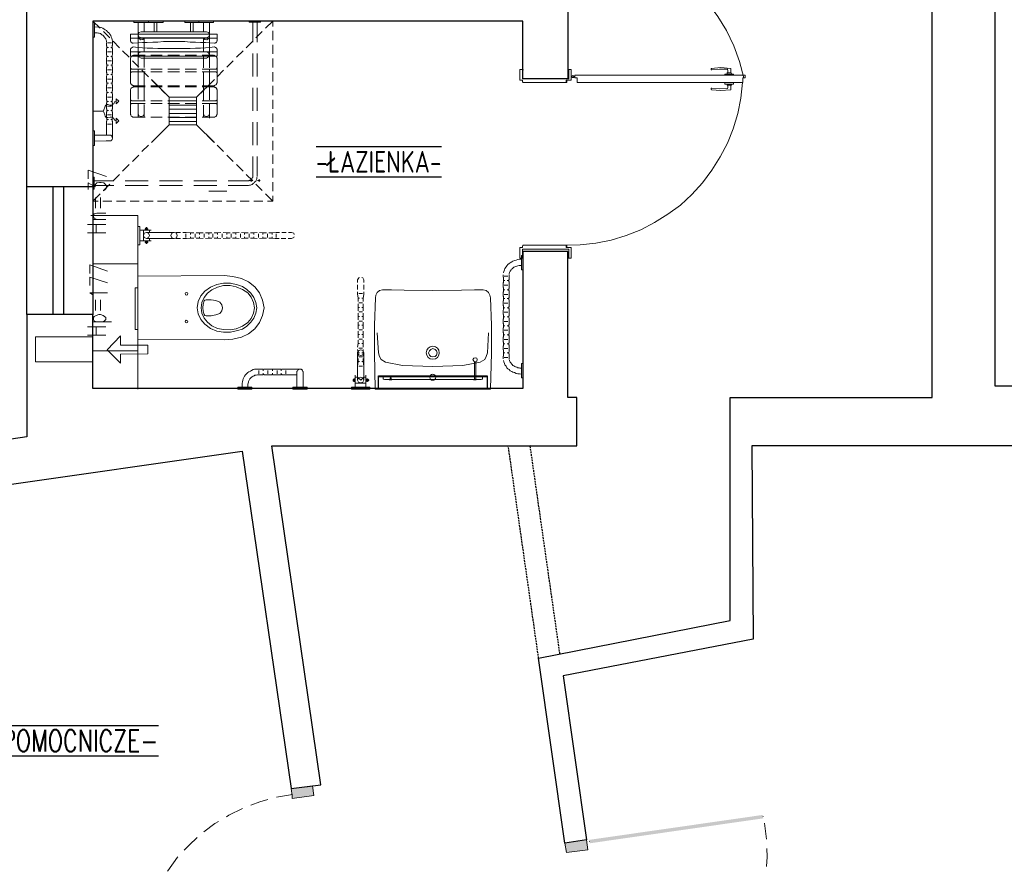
# Model space of a CAD drawing. Header units: millimetres. Extents: x -1147 to 4913, y -2332 to 921.
# Tile 10 of 119: x -45 to 501, y -747 to -275. Entities that reach past the tile are written whole.
import ezdxf

# ---------------------------------------------------------------- set-up
doc = ezdxf.new("R2010")
doc.units = ezdxf.units.MM
doc.header["$LTSCALE"] = 0.2
doc.linetypes.add('DASHEDX2', pattern=[1.5, 1, -0.5])
for name, color, linetype in [('A-okno', 1, 'Continuous'), ('A-opis', 7, 'Continuous'), ('A-widok', 41, 'Continuous'), ('A-ściany', 140, 'Continuous'), ('C00-00-00', 7, 'Continuous')]:
    doc.layers.add(name, color=color, linetype=linetype)
doc.layers.add('C97-97-97', color=7, linetype='Continuous', true_color=0x979797)
doc.layers.add('CB9-B9-B9', color=7, linetype='Continuous', true_color=0xb9b9b9)
doc.styles.add('Arch-Dim', font='romans.shx', dxfattribs={"width": 0.75})

msp = doc.modelspace()

# ---------------------------------------------------------------- hatches: boundary and pattern name
at = {"layer": 'C00-00-00'}
h = msp.add_hatch(color=256, dxfattribs=at)
h.dxf.hatch_style = 2
h.paths.add_polyline_path([(106.13, -707.122), (105.545, -701.632), (117.361, -699.985)])
h = msp.add_hatch(color=256, dxfattribs=at)
h.dxf.hatch_style = 2
h.paths.add_polyline_path([(106.13, -707.122), (117.361, -699.985), (118.15, -705.464)])
h = msp.add_hatch(color=256, dxfattribs=at)
h.dxf.hatch_style = 2
h.paths.add_polyline_path([(270.817, -730.027), (271.139, -731.922), (367.08, -716.201)])
h = msp.add_hatch(color=256, dxfattribs=at)
h.dxf.hatch_style = 2
h.paths.add_polyline_path([(367.08, -716.201), (271.139, -731.922), (270.817, -730.027)])
h = msp.add_hatch(color=256, dxfattribs=at)
h.dxf.hatch_style = 2
h.paths.add_polyline_path([(271.139, -731.922), (367.08, -716.201), (367.36, -718.098)])
h = msp.add_hatch(color=256, dxfattribs=at)
h.dxf.hatch_style = 2
h.paths.add_polyline_path([(367.36, -718.098), (367.08, -716.201), (271.139, -731.922)])
h = msp.add_hatch(color=256, dxfattribs=at)
h.dxf.hatch_style = 2
h.paths.add_polyline_path([(269.346, -730.086), (258.206, -737.101), (257.34, -731.842)])
h = msp.add_hatch(color=256, dxfattribs=at)
h.dxf.hatch_style = 2
h.paths.add_polyline_path([(269.346, -730.086), (270.016, -735.566), (258.206, -737.101)])

# ---------------------------------------------------------------- linework, layer by layer
at = {"layer": 'A-okno', "linetype": 'DASHEDX2'}
for p, q in [((-26.5, -438.992), (-26.5, -367.87)), ((-20.5, -438.992), (-20.5, -367.87))]:
    msp.add_line(p, q, dxfattribs=at)
at = {"layer": 'A-widok', "linetype": 'DASHEDX2', "ltscale": 5}
for p, q in [((242.811, -629.314), (225.982, -511.57)), ((254.631, -626.976), (238.067, -511.084))]:
    msp.add_line(p, q, dxfattribs=at)
at = {"layer": 'A-ściany'}
msp.add_line((-41, -438.779), (-41, -367.87), dxfattribs=at)
msp.add_lwpolyline([(234.058, -276.006), (-4.5, -276.006), (-4.5, -367.87), (-41, -367.87), (-41, -179), (-4.5, -179), (-4.5, -263.943), (218.841, -263.943), (218.841, -247.434), (234.058, -247.434), (234.058, -111.965), (219.045, -111.965), (219.045, -0.421), (259.051, -0.421), (259.051, -307.969), (234.058, -307.969)], close=True, dxfattribs=at)
for points in [[(348.992, -608.309), (348.992, -484.711), (460.99, -484.711), (460.99, -261.403), (355.987, -261.403), (355.987, -1.264), (516.416, -1.264), (516.416, -26.24), (495.882, -26.028), (495.882, -478.358), (648.089, -478.358), (648.089, -511.59), (613.08, -511.59)], [(-4.5, -367.87), (-4.5, -438.992)], [(94.906, -511.59), (263.91, -511.59), (263.91, -484.711), (259.042, -484.711), (259.042, -403.854), (234.049, -403.854), (234.049, -479.843), (-4.467, -479.843), (-4.467, -438.779), (-41, -438.779), (-41, -506.573)], [(-41, -506.573), (-62.332, -509.647), (-58.773, -534.156), (78.3, -514.491), (105.547, -701.632), (121.932, -699.449), (94.906, -511.59)], [(580.378, -511.59), (361.059, -511.59), (361.873, -618.682)], [(361.873, -618.682), (256.347, -639.148), (269.345, -730.084), (257.339, -731.84), (242.811, -629.314), (348.992, -608.309)]]:
    msp.add_lwpolyline(points, dxfattribs=at)
at = {"layer": 'C00-00-00', "lineweight": 0}
for points in [[(356.609, -307.544), (354.277, -298.442), (351.128, -289.766), (347.078, -281.299), (342.21, -273.466), (336.729, -265.849), (330.593, -258.863), (323.598, -252.51), (316.195, -247.008), (308.341, -242.141), (299.874, -237.907), (291.202, -234.52), (282.325, -232.193), (272.999, -230.499), (263.714, -229.652)], [(20.697, -276.853), (20.697, -284.686)], [(24.093, -281.933), (24.093, -276.853)], [(56.898, -276.853), (56.898, -281.933)], [(60.293, -284.686), (60.293, -276.853)], [(84.223, -276.853), (84.223, -287.647)], [(86.759, -287.647), (86.759, -276.853)], [(6.503, -288.281), (6.503, -287.226), (6.299, -286.379), (6.094, -285.533), (5.685, -284.686), (5.481, -284.052), (5.031, -283.205), (4.417, -282.567), (3.763, -281.933), (3.149, -281.299), (2.495, -280.874), (1.881, -280.452), (1.022, -280.027), (0.163, -279.606), (-0.655, -279.393), (-1.514, -279.393), (-3.641, -279.18)], [(-3.641, -282.567), (-1.964, -282.567), (-1.309, -282.78), (-0.9, -282.78), (-0.246, -282.992), (0.163, -283.205), (0.613, -283.626), (1.022, -283.839), (1.431, -284.26), (1.881, -284.686), (2.29, -285.107), (2.495, -285.533), (2.699, -285.954), (2.945, -286.592), (3.149, -287.013), (3.149, -287.647)], [(20.697, -283.626), (21.147, -282.354), (22.415, -281.933)], [(22.415, -285.32), (21.147, -284.686), (20.697, -283.626), (21.147, -282.354), (22.415, -281.933)], [(20.697, -283.626), (20.697, -284.686)], [(58.575, -281.933), (22.415, -281.933)], [(58.575, -281.933), (59.639, -282.354), (60.293, -283.626)], [(58.575, -281.933), (59.639, -282.354), (60.293, -283.626), (59.639, -284.686), (58.575, -285.32)], [(60.293, -284.686), (60.293, -283.626)], [(3.149, -288.073), (3.149, -289.766), (3.354, -289.975), (3.354, -291.247), (3.149, -291.247), (3.149, -294.847), (3.354, -294.847), (3.354, -296.115), (3.149, -296.327), (3.149, -299.714), (3.354, -299.923), (3.354, -301.408), (3.149, -301.616), (3.149, -304.582), (3.354, -304.795), (3.354, -306.276), (3.149, -306.488), (3.149, -309.662), (3.354, -309.871), (3.354, -311.356), (3.149, -311.565), (3.149, -314.743), (3.354, -314.743), (3.354, -316.436), (3.149, -316.436), (3.149, -319.611), (3.354, -319.819), (3.354, -321.304), (3.149, -321.517), (3.149, -324.691), (3.354, -324.904), (3.354, -326.384), (3.149, -326.597), (3.149, -327.865)], [(5.89, -288.073), (3.763, -288.073)], [(6.503, -288.073), (6.503, -289.341), (6.299, -289.554), (6.299, -291.247), (6.503, -291.46), (6.503, -294.634), (6.299, -294.847), (6.299, -296.327), (6.503, -296.54), (6.503, -299.714), (6.299, -299.714), (6.299, -301.408), (6.503, -301.616), (6.503, -304.582), (6.299, -304.795), (6.299, -306.276), (6.503, -306.488), (6.503, -309.662), (6.299, -309.871), (6.299, -311.356), (6.503, -311.565), (6.503, -314.743), (6.299, -314.743), (6.299, -316.436), (6.503, -316.436), (6.503, -319.611), (6.299, -319.819), (6.299, -321.304), (6.503, -321.517), (6.503, -324.691), (6.299, -324.904), (6.299, -326.384), (6.503, -326.597), (6.503, -327.865)], [(64.302, -285.533), (16.484, -285.533)], [(23.888, -285.32), (23.234, -286.167), (22.17, -286.379), (21.147, -285.745), (20.697, -284.686)], [(23.888, -285.32), (23.234, -286.167), (22.17, -286.379), (21.147, -285.745), (20.697, -284.686)], [(20.697, -284.686), (20.697, -294.847)], [(58.575, -285.32), (22.415, -285.32)], [(24.093, -285.32), (24.093, -293.153)], [(56.898, -285.32), (56.898, -293.153)], [(60.293, -284.686), (59.843, -285.745), (58.821, -286.379), (57.757, -286.167), (57.103, -285.32)], [(60.293, -284.686), (59.843, -285.745), (58.821, -286.379), (57.757, -286.167), (57.103, -285.32)], [(60.293, -284.686), (60.293, -294.847)], [(4.213, -290.613), (3.354, -290.613)], [(5.89, -293.153), (3.763, -293.153)], [(6.299, -290.613), (5.481, -290.613)], [(64.302, -293.153), (16.484, -293.153)], [(22.415, -296.54), (21.147, -295.902), (20.697, -294.847), (21.147, -293.575), (22.415, -293.153)], [(22.415, -293.153), (58.575, -293.153)], [(58.575, -293.153), (59.639, -293.575), (60.293, -294.847), (59.639, -295.902), (58.575, -296.54)], [(84.223, -294), (84.223, -306.697)], [(86.759, -306.697), (86.759, -294)], [(4.213, -295.693), (3.354, -295.693)], [(5.89, -298.021), (3.763, -298.021)], [(6.299, -295.693), (5.481, -295.693)], [(22.415, -296.54), (58.575, -296.54)], [(4.213, -300.561), (3.354, -300.561)], [(4.213, -305.641), (3.354, -305.641)], [(5.89, -303.101), (3.763, -303.101)], [(6.299, -300.561), (5.481, -300.561)], [(6.299, -305.641), (5.481, -305.641)], [(233.853, -303.314), (234.262, -303.314), (234.262, -302.889), (232.38, -302.889), (232.38, -303.101)], [(232.38, -308.603), (232.38, -303.101)], [(232.38, -308.603), (232.38, -303.101)], [(233.853, -303.523), (233.853, -307.969), (233.853, -303.314)], [(260.932, -308.603), (260.932, -303.101), (260.728, -302.889), (259.051, -302.889), (259.051, -303.314)], [(259.051, -303.314), (259.46, -303.314)], [(259.46, -303.314), (259.46, -307.969)], [(260.932, -308.603), (260.932, -303.101)], [(338.611, -302.255), (338.406, -302.463)], [(338.406, -302.889), (338.406, -302.463)], [(338.406, -302.889), (338.611, -303.101), (338.856, -303.101)], [(349.205, -302.255), (343.928, -301.829), (338.611, -302.255)], [(347.732, -304.795), (347.732, -303.314), (347.528, -302.889), (347.323, -302.676), (343.069, -302.676), (338.856, -303.101)], [(350.923, -306.063), (350.923, -305.429), (346.055, -305.429), (346.055, -306.063)], [(347.323, -304.795), (347.323, -304.582)], [(347.323, -305.429), (347.323, -304.795), (347.528, -304.795)], [(347.528, -304.795), (349.614, -304.795), (349.859, -305.429)], [(349.41, -302.463), (349.41, -302.255), (349.205, -302.255)], [(349.41, -302.463), (349.41, -304.795)], [(4.213, -310.509), (3.354, -310.509)], [(5.89, -308.182), (3.763, -308.182)], [(6.299, -310.509), (5.481, -310.509)], [(37.837, -318.13), (28.101, -308.39)], [(53.094, -318.13), (63.034, -308.39)], [(232.38, -308.603), (232.38, -308.816), (232.585, -308.816)], [(232.38, -308.603), (232.38, -308.816), (233.853, -308.816), (232.585, -308.816)], [(232.994, -308.816), (233.853, -308.816)], [(259.46, -307.969), (233.853, -307.969)], [(233.853, -308.816), (233.853, -309.662), (234.058, -309.871), (234.262, -310.084), (257.987, -310.084), (257.987, -308.816), (260.523, -308.816)], [(258.396, -308.816), (258.396, -310.084), (257.987, -310.084)], [(257.987, -310.084), (257.987, -308.816)], [(258.396, -309.237), (258.396, -309.028)], [(260.523, -308.816), (260.728, -308.816), (260.932, -308.603)], [(260.523, -308.816), (260.728, -308.816), (260.932, -308.603)], [(262.855, -306.063), (357.263, -306.063)], [(262.855, -307.544), (262.855, -306.063)], [(264.123, -310.084), (264.123, -307.544), (262.855, -307.544)], [(355.995, -310.084), (264.123, -310.084)], [(346.055, -310.718), (346.055, -310.084)], [(346.055, -310.718), (346.055, -310.931), (346.26, -310.931)], [(350.923, -310.931), (346.26, -310.931)], [(347.323, -310.931), (347.323, -311.565), (349.614, -311.565), (349.859, -310.931)], [(350.923, -310.084), (350.923, -310.718)], [(350.923, -310.931), (350.923, -310.718)], [(355.995, -310.084), (355.995, -307.544), (357.263, -307.544)], [(357.263, -307.544), (357.263, -306.063)], [(4.213, -315.59), (3.354, -315.59)], [(5.89, -313.049), (3.763, -313.049)], [(6.299, -315.59), (5.481, -315.59)], [(84.223, -313.049), (84.223, -325.75)], [(86.759, -325.75), (86.759, -313.049)], [(338.856, -313.262), (338.611, -313.262), (338.406, -313.471), (338.406, -313.896), (338.611, -313.896), (338.611, -314.109), (343.928, -314.53), (349.205, -314.109), (349.41, -314.109), (349.41, -311.565)], [(338.856, -313.262), (343.069, -313.683), (347.323, -313.471)], [(347.323, -313.471), (347.528, -313.471), (347.732, -313.049)], [(347.732, -311.565), (347.732, -313.049)], [(-4.5, -325.959), (0.818, -325.959), (1.431, -325.75), (1.636, -325.325), (2.29, -323.844), (2.495, -323.21), (2.699, -322.576), (3.354, -322.363), (3.967, -322.363), (5.235, -322.576), (6.094, -322.576), (6.503, -322.363), (7.158, -321.938), (7.362, -321.304), (7.771, -320.666), (8.426, -320.457)], [(4.213, -320.666), (3.354, -320.666)], [(5.89, -318.13), (3.763, -318.13)], [(6.299, -320.666), (5.481, -320.666)], [(37.837, -318.13), (53.094, -318.13), (53.094, -333.58)], [(37.837, -318.13), (37.837, -333.58), (53.094, -333.58)], [(37.837, -320.245), (53.094, -320.245)], [(0.818, -325.959), (1.431, -326.172), (1.636, -326.597), (2.29, -328.078), (2.495, -328.712), (2.699, -329.346), (3.354, -329.559), (3.967, -329.559), (5.235, -329.346), (6.094, -329.346), (6.503, -329.559), (7.158, -329.98), (7.362, -330.618), (7.771, -331.039), (8.426, -331.252)], [(4.213, -325.538), (3.354, -325.538)], [(5.89, -323.21), (3.763, -323.21)], [(6.299, -325.538), (5.481, -325.538)], [(37.837, -322.576), (53.094, -322.576)], [(37.837, -324.904), (53.094, -324.904)], [(37.837, -327.231), (53.094, -327.231)], [(3.149, -327.865), (3.149, -329.771), (3.354, -329.771), (3.354, -331.465), (3.149, -331.465), (3.149, -339.294)], [(4.213, -330.618), (3.354, -330.618)], [(5.89, -328.078), (3.763, -328.078)], [(6.299, -330.618), (5.481, -330.618)], [(6.503, -327.865), (6.503, -329.559), (6.299, -329.771), (6.299, -331.465), (6.503, -331.677), (6.503, -340.987)], [(37.837, -329.559), (53.094, -329.559)], [(37.837, -331.677), (53.094, -331.677)], [(84.223, -332.099), (84.223, -344.8)], [(86.759, -344.8), (86.759, -332.099)], [(5.89, -333.158), (3.763, -333.158)], [(37.837, -333.58), (28.101, -343.319)], [(53.094, -333.58), (63.034, -343.319)], [(-3.641, -339.294), (5.481, -339.294), (5.685, -339.507), (5.89, -339.719), (6.094, -339.928), (6.299, -340.141), (6.299, -340.353), (6.503, -340.566), (6.503, -341.2), (6.299, -341.413), (6.299, -341.626), (6.094, -341.834), (6.094, -342.047), (5.89, -342.047), (5.89, -342.26), (5.685, -342.26), (5.685, -342.472), (2.945, -342.472), (-3.641, -342.681)], [(84.223, -351.148), (84.223, -361.943)], [(86.759, -361.943), (86.759, -351.148)], [(3.149, -362.156), (-7.036, -358.769), (-7.036, -363.424)], [(-7.036, -369.351), (-7.036, -365.751), (-3.232, -367.87), (-3.232, -366.811), (-2.577, -366.177), (-2.168, -365.751), (-0.655, -365.543), (0.163, -365.543), (1.636, -365.751), (2.495, -366.389), (3.149, -367.445), (3.149, -368.504), (2.495, -369.351), (2.086, -369.776), (1.227, -370.198)], [(-3.641, -364.696), (7.158, -364.696)], [(13.498, -364.696), (26.22, -364.696)], [(32.56, -364.696), (45.24, -364.696)], [(51.622, -364.696), (64.302, -364.696)], [(70.642, -364.696), (81.441, -364.696)], [(81.441, -364.696), (82.096, -364.696), (82.3, -364.483), (82.505, -364.483), (82.709, -364.271), (82.914, -364.271), (83.159, -364.062), (83.364, -363.849), (83.568, -363.637), (83.773, -363.424), (83.977, -363.215), (83.977, -363.002), (84.223, -362.79), (84.223, -362.156)], [(81.441, -367.236), (81.891, -367.236), (82.505, -367.023), (82.914, -367.023), (83.364, -366.811), (83.977, -366.598), (84.427, -366.177), (84.836, -365.964), (85.041, -365.543), (85.491, -365.117), (85.9, -364.909), (86.104, -364.271), (86.309, -363.849), (86.513, -363.424), (86.513, -362.79), (86.759, -362.368)], [(82.709, -364.483), (83.977, -364.483)], [(83.364, -363.637), (83.364, -365.117)], [(86.963, -364.483), (88.436, -364.483)], [(87.822, -363.637), (87.822, -365.117)], [(7.158, -367.236), (-3.641, -367.236)], [(26.22, -367.236), (13.498, -367.236)], [(45.24, -367.236), (32.56, -367.236)], [(64.302, -367.236), (51.622, -367.236)], [(59.843, -370.41), (69.824, -370.41)], [(81.441, -367.236), (70.642, -367.236)], [(-2.987, -379.724), (-2.987, -373.797)], [(-0.246, -379.724), (-0.246, -373.797)], [(20.493, -480.052), (20.493, -383.745), (-5.523, -383.745)], [(-2.168, -386.073), (-3.641, -385.226), (-4.05, -384.379), (-4.05, -383.533), (-3.641, -382.899), (-2.168, -382.477), (2.699, -382.477)], [(-4.05, -386.073), (2.699, -386.073)], [(-7.445, -388.826), (2.699, -388.826)], [(-2.577, -393.481), (-2.577, -388.826)], [(21.556, -392), (27.897, -392)], [(23.684, -392), (23.684, -397.927)], [(24.706, -391.153), (24.706, -390.941), (24.952, -390.941), (24.952, -390.732), (25.156, -390.732), (25.156, -390.519), (25.361, -390.519), (25.565, -390.732), (25.77, -390.732), (25.77, -391.153)], [(24.952, -391.153), (24.952, -391.579)], [(25.77, -391.153), (25.77, -391.579)], [(27.038, -392), (27.038, -393.272)], [(-7.445, -393.481), (2.699, -393.481)], [(21.556, -397.927), (27.897, -397.927)], [(24.952, -398.774), (24.952, -398.353)], [(25.361, -393.272), (40.618, -393.272)], [(25.361, -396.655), (40.618, -396.655)], [(25.77, -398.774), (25.77, -398.353)], [(27.038, -396.655), (27.038, -397.927)], [(24.706, -398.774), (24.706, -398.987), (24.952, -398.987), (24.952, -399.199), (25.156, -399.199), (25.156, -399.408), (25.361, -399.408), (25.565, -399.199), (25.77, -399.199), (25.77, -398.774)], [(232.585, -401.527), (232.38, -401.527), (232.38, -401.735)], [(232.585, -401.527), (232.38, -401.527), (232.38, -401.735)], [(232.38, -401.735), (232.38, -407.241)], [(232.38, -401.948), (232.38, -407.241)], [(232.994, -401.527), (233.853, -401.527)], [(234.262, -400.255), (234.058, -400.467), (233.853, -400.889)], [(233.853, -401.527), (233.853, -400.889)], [(259.46, -402.582), (233.853, -402.582)], [(257.987, -400.255), (257.987, -401.527), (257.987, -400.255), (234.262, -400.255)], [(258.396, -401.527), (258.396, -400.255), (257.987, -400.255)], [(260.932, -401.735), (260.728, -401.527), (257.987, -401.527), (260.523, -401.527)], [(258.396, -401.101), (258.396, -400.889)], [(259.051, -407.028), (259.051, -407.454), (260.728, -407.454), (260.932, -407.241), (260.932, -401.735)], [(259.46, -407.028), (259.46, -402.582)], [(260.932, -401.735), (260.728, -401.527), (260.523, -401.527)], [(260.932, -401.948), (260.932, -407.241)], [(233.199, -408.088), (232.176, -408.088), (231.317, -408.301), (230.253, -408.509), (229.394, -408.722), (228.576, -409.147), (227.922, -409.569), (227.063, -409.994), (226.449, -410.415), (225.795, -411.049), (225.181, -411.683), (224.731, -412.322), (224.118, -413.168), (223.913, -414.015), (223.463, -414.858), (223.259, -415.704)], [(232.38, -407.241), (232.38, -407.454), (234.262, -407.454), (234.262, -407.028), (233.853, -407.028)], [(259.051, -407.028), (259.46, -407.028)], [(3.763, -414.649), (-6.177, -411.262), (-6.177, -415.917)], [(233.199, -411.475), (231.931, -411.475), (231.317, -411.683), (230.662, -411.896), (230.049, -412.109), (229.599, -412.322), (228.985, -412.53), (228.576, -412.956), (228.126, -413.377), (227.717, -413.59), (227.513, -414.015), (227.063, -414.649), (226.858, -415.07), (226.654, -415.496), (226.449, -416.13)], [(3.763, -421.21), (-6.177, -418.036), (-6.177, -422.691)], [(20.493, -417.402), (68.311, -417.189), (73.178, -417.611), (78.046, -418.67), (81.891, -420.576), (85.491, -423.325), (88.027, -426.712), (89.704, -430.737), (90.563, -434.967), (89.704, -439.2), (88.027, -443.221), (85.491, -446.612), (81.891, -449.361), (78.046, -451.267), (73.178, -452.327), (68.311, -452.748), (20.493, -452.535)], [(20.493, -452.535), (20.493, -417.402)], [(223.054, -422.904), (223.054, -421.21), (223.259, -420.998), (223.259, -418.036), (223.054, -418.036), (223.054, -416.764)], [(223.259, -419.942), (224.118, -419.942)], [(223.709, -417.402), (225.795, -417.402)], [(225.386, -419.942), (226.245, -419.942)], [(226.449, -422.904), (226.449, -420.576), (226.245, -420.363), (226.245, -419.517), (226.449, -419.304), (226.449, -416.555)], [(53.503, -434.967), (53.953, -431.584), (55.426, -428.409), (57.757, -425.865), (60.907, -423.538), (64.302, -422.057), (68.106, -421.423), (71.91, -421.423), (75.755, -422.27), (78.496, -423.116), (81.032, -424.81), (83.159, -426.925), (84.836, -429.252), (85.9, -432.005), (86.513, -434.967)], [(55.63, -434.967), (56.039, -432.005), (57.307, -429.252), (59.23, -426.925), (61.561, -425.018), (64.711, -423.538), (68.106, -422.691), (71.706, -422.691), (75.101, -423.325), (78.496, -424.81), (81.441, -426.712), (83.364, -429.044), (84.632, -432.005), (85.245, -434.967)], [(184.113, -480.052), (152.166, -480.052), (151.716, -459.947), (151.716, -444.706), (152.37, -429.465), (152.575, -427.984), (153.189, -426.503), (154.497, -425.444), (156.175, -425.018), (161.247, -425.018), (168.242, -425.231), (184.113, -425.444)], [(212.051, -425.018), (207.183, -425.018), (199.984, -425.231), (184.113, -425.444)], [(212.051, -425.018), (213.728, -425.444), (214.996, -426.503), (215.65, -427.984)], [(223.054, -463.33), (223.054, -461.849), (223.259, -461.849), (223.259, -458.254), (223.054, -458.254), (223.054, -456.348), (223.259, -456.135), (223.259, -454.016), (223.054, -453.807), (223.054, -451.267), (223.259, -451.054), (223.259, -448.94), (223.054, -448.727), (223.054, -446.187), (223.259, -446.187), (223.259, -443.859), (223.054, -443.647), (223.054, -441.319), (223.259, -441.106), (223.259, -438.779), (223.054, -438.779), (223.054, -436.239), (223.259, -436.026), (223.259, -433.911), (223.054, -433.698), (223.054, -431.158), (223.259, -431.158), (223.259, -428.831), (223.054, -428.618), (223.054, -426.291), (223.259, -426.078), (223.259, -423.75), (223.054, -423.75), (223.054, -422.904)], [(223.259, -425.018), (224.118, -425.018)], [(223.709, -422.478), (225.795, -422.478)], [(225.386, -425.018), (226.245, -425.018)], [(226.449, -463.33), (226.449, -460.581), (226.245, -460.581), (226.245, -459.522), (226.449, -459.309), (226.449, -455.714), (226.245, -455.501), (226.245, -454.441), (226.449, -454.441), (226.449, -450.633), (226.245, -450.42), (226.245, -449.574), (226.449, -449.361), (226.449, -445.553), (226.245, -445.553), (226.245, -444.493), (226.449, -444.281), (226.449, -440.685), (226.245, -440.472), (226.245, -439.413), (226.449, -439.413), (226.449, -435.605), (226.245, -435.392), (226.245, -434.545), (226.449, -434.333), (226.449, -430.524), (226.245, -430.524), (226.245, -429.465), (226.449, -429.252), (226.449, -425.657), (226.245, -425.444), (226.245, -424.384), (226.449, -424.384), (226.449, -422.904)], [(-4.255, -428.197), (-4.705, -427.563), (-6.177, -426.712), (3.763, -426.712)], [(-2.987, -436.451), (-2.987, -430.524)], [(-0.246, -436.451), (-0.246, -430.524)], [(56.489, -434.967), (56.694, -433.064), (57.307, -431.158), (57.757, -430.737), (58.371, -430.524), (61.152, -430.524), (63.689, -430.946), (66.02, -431.792), (67.043, -433.273), (67.493, -434.967)], [(215.65, -427.984), (216.059, -429.465)], [(216.059, -429.465), (216.714, -444.706), (216.714, -459.947)], [(223.259, -429.89), (224.118, -429.89)], [(223.709, -427.563), (225.795, -427.563)], [(225.386, -429.89), (226.245, -429.89)], [(57.757, -444.068), (55.426, -441.532), (53.953, -438.358), (53.503, -434.967)], [(61.561, -444.915), (59.23, -443.013), (57.307, -440.685), (56.039, -437.932), (55.63, -434.967)], [(57.307, -438.779), (56.694, -436.873), (56.489, -434.967)], [(67.493, -434.967), (67.043, -436.664), (66.02, -438.145)], [(86.513, -434.967), (85.9, -437.932), (84.836, -440.685), (83.159, -443.013), (81.032, -445.127), (78.496, -446.821), (75.755, -447.668)], [(85.245, -434.967), (84.632, -437.932), (83.364, -440.894), (81.441, -443.221)], [(223.259, -434.967), (224.118, -434.967)], [(223.709, -432.426), (225.795, -432.426)], [(225.386, -434.967), (226.245, -434.967)], [(-2.577, -442.8), (-3.641, -442.166), (-4.05, -441.532), (-4.05, -440.472), (-3.641, -439.838), (-2.577, -439.2), (-1.105, -438.779), (-0.246, -438.779), (1.227, -439.2), (2.086, -439.838), (2.699, -440.472), (2.699, -441.532), (2.086, -442.166), (1.227, -442.8)], [(58.371, -439.413), (57.757, -439.2), (57.307, -438.779)], [(58.371, -439.413), (61.152, -439.413)], [(66.02, -438.145), (63.689, -438.992), (61.152, -439.413)], [(223.259, -440.047), (224.118, -440.047)], [(223.709, -437.511), (225.795, -437.511)], [(225.386, -440.047), (226.245, -440.047)], [(-7.445, -445.553), (2.699, -445.553)], [(-4.05, -442.8), (5.89, -442.8)], [(-2.577, -450.208), (-2.577, -445.553)], [(75.755, -447.668), (71.91, -448.514), (68.106, -448.514), (64.302, -447.88), (60.907, -446.399), (57.757, -444.068)], [(81.441, -443.221), (78.496, -445.127), (75.101, -446.612), (71.706, -447.246), (68.106, -447.033), (64.711, -446.399), (61.561, -444.915)], [(223.259, -444.915), (224.118, -444.915)], [(223.709, -442.587), (225.795, -442.587)], [(223.709, -447.459), (225.795, -447.459)], [(225.386, -444.915), (226.245, -444.915)], [(-36.242, -465.028), (-36.242, -451.054), (-4.5, -451.054), (-4.5, -465.028), (-36.242, -465.028), (-36.242, -459.734)], [(-36.242, -456.56), (-36.242, -451.054), (-31.579, -451.054)], [(-28.388, -451.054), (-22.048, -451.054)], [(-18.899, -451.054), (-12.517, -451.054)], [(-9.368, -451.054), (-4.5, -451.054), (-4.5, -456.348)], [(-7.445, -450.208), (2.699, -450.208)], [(10.962, -455.714), (10.962, -450.633), (3.558, -458.254), (10.962, -465.662)], [(154.048, -459.947), (153.189, -448.94)], [(214.996, -448.94), (214.382, -459.947), (213.728, -462.062), (212.91, -463.755), (210.374, -465.236), (200.843, -466.93), (184.113, -467.564)], [(223.259, -449.995), (224.118, -449.995)], [(223.709, -452.535), (225.795, -452.535)], [(225.386, -449.995), (226.245, -449.995)], [(10.962, -455.714), (26.015, -455.714), (26.015, -460.581), (10.962, -460.79), (10.962, -465.662)], [(223.259, -455.075), (224.118, -455.075)], [(223.709, -457.616), (225.795, -457.616)], [(225.386, -455.075), (226.245, -455.075)], [(-4.5, -459.522), (-4.5, -465.028), (-9.122, -465.028)], [(142.431, -475.184), (142.431, -459.734)], [(145.785, -475.184), (145.785, -459.734)], [(155.52, -463.755), (154.497, -462.062), (154.048, -459.947)], [(155.52, -463.755), (157.852, -465.236), (167.383, -466.93), (184.113, -467.564)], [(184.113, -480.052), (216.059, -480.052), (216.714, -459.947)], [(223.259, -459.947), (224.118, -459.947)], [(223.709, -462.483), (225.795, -462.483)], [(225.386, -459.947), (226.245, -459.947)], [(233.199, -468.41), (232.38, -468.41), (231.931, -468.202), (231.317, -468.202), (230.662, -467.989), (230.049, -467.776), (229.599, -467.564), (228.985, -467.142), (228.576, -466.93), (228.126, -466.508), (227.717, -466.083), (227.513, -465.662), (227.063, -465.236), (226.858, -464.815), (226.654, -464.177), (226.449, -463.755)], [(-31.375, -465.028), (-36.242, -465.028)], [(-21.844, -465.028), (-28.184, -465.028)], [(-12.313, -465.028), (-18.653, -465.028)], [(87.168, -469.049), (85.245, -469.049), (84.427, -469.257), (83.568, -469.683), (82.914, -470.104), (82.096, -470.529), (81.441, -470.951), (80.828, -471.585), (80.173, -472.223), (79.764, -472.857), (79.355, -473.704), (78.905, -474.338), (78.701, -475.184), (78.496, -476.031), (78.292, -476.878), (78.292, -478.997)], [(87.168, -469.049), (89.909, -469.049), (90.113, -469.257), (90.359, -469.049), (94.981, -469.049), (95.226, -469.257), (95.431, -469.049), (100.094, -469.049), (100.094, -469.257), (100.298, -469.049), (110.443, -469.049)], [(90.113, -469.257), (90.113, -469.895)], [(95.226, -469.257), (95.226, -469.895)], [(100.094, -469.257), (100.094, -469.895)], [(108.766, -478.997), (108.766, -470.317), (108.97, -470.104), (108.97, -469.895), (109.175, -469.683), (109.379, -469.47), (109.379, -469.257), (109.584, -469.257), (109.829, -469.049), (111.097, -469.049), (111.302, -469.257), (111.506, -469.257), (111.711, -469.47), (111.711, -469.683), (111.915, -469.683), (111.915, -470.104), (112.161, -470.317), (112.161, -478.997)], [(142.431, -467.355), (142.431, -473.491), (144.108, -475.184), (145.785, -473.491)], [(145.785, -473.491), (145.785, -467.355)], [(207.183, -465.028), (207.183, -474.338)], [(208.042, -465.028), (208.042, -474.338), (207.797, -474.55), (207.592, -474.763), (207.183, -474.55), (207.183, -474.338)], [(233.199, -471.797), (232.176, -471.585), (231.317, -471.585), (230.253, -471.376), (229.394, -470.951), (228.576, -470.738), (227.922, -470.317), (227.063, -469.895), (226.449, -469.257), (225.795, -468.836), (225.181, -468.202), (224.731, -467.355), (224.118, -466.721), (223.913, -465.874), (223.463, -465.028), (223.259, -464.177)], [(81.441, -478.997), (81.441, -477.303), (81.646, -476.878), (81.891, -476.244), (81.891, -475.822), (82.3, -475.184), (82.505, -474.763), (82.709, -474.338), (83.159, -473.916), (83.568, -473.491), (83.977, -473.278), (84.427, -472.857), (85.041, -472.644), (85.491, -472.431), (86.104, -472.431), (86.963, -472.223), (89.909, -472.223), (89.909, -472.01), (90.359, -472.01), (90.563, -472.223), (94.776, -472.223), (94.981, -472.01), (95.431, -472.01), (95.431, -472.223), (99.848, -472.223), (100.094, -472.01), (100.298, -472.01), (100.503, -472.223), (108.766, -472.223)], [(87.577, -469.683), (87.577, -471.585)], [(90.113, -471.163), (90.113, -472.01)], [(92.69, -469.683), (92.69, -471.585)], [(95.226, -471.163), (95.226, -472.01)], [(97.762, -469.683), (97.762, -471.585)], [(100.094, -471.163), (100.094, -472.01)], [(102.63, -469.683), (102.63, -471.585)], [(140.303, -475.61), (139.854, -475.61), (139.854, -474.763), (140.099, -474.763), (140.099, -474.55), (140.303, -474.55)], [(140.303, -474.763), (140.917, -474.763)], [(141.122, -478.997), (141.122, -472.431)], [(141.122, -473.491), (142.431, -473.491)], [(145.785, -473.491), (147.053, -473.491)], [(147.053, -478.997), (147.053, -472.431)], [(147.912, -474.763), (147.503, -474.763)], [(147.912, -475.61), (148.321, -475.61), (148.321, -475.397), (148.566, -475.397), (148.566, -474.976), (148.321, -474.763), (148.116, -474.55), (147.912, -474.55)], [(153.843, -472.644), (153.843, -480.052), (214.382, -480.052), (214.382, -472.644)], [(154.048, -472.644), (154.048, -479.631), (214.178, -479.631), (214.178, -472.644)], [(157.238, -474.763), (156.788, -474.55), (156.584, -474.338)], [(157.238, -474.763), (210.987, -474.763)], [(211.642, -474.338), (211.396, -474.55), (210.987, -474.763)], [(211.642, -473.278), (211.642, -474.338)], [(211.642, -474.338), (211.642, -473.278)], [(140.303, -475.61), (140.917, -475.61)], [(141.122, -476.878), (147.053, -476.878)], [(147.912, -475.61), (147.503, -475.61)], [(92.597, -707.554), (88.182, -708.964), (83.166, -710.819)], [(106.26, -704.785), (97.429, -706.34)], [(78.559, -712.661), (71.063, -716.289), (69.619, -717.183)], [(65.243, -719.864), (63.151, -720.987), (57.161, -725.627)], [(367.326, -717.252), (367.318, -717.039)], [(369.095, -729.679), (368.125, -720.818)], [(53.453, -728.713), (48.921, -732.881), (46.27, -735.716)], [(271.105, -731.076), (271.096, -730.863)], [(369.086, -744.72), (369.486, -739.406), (369.299, -734.751)], [(42.787, -739.429), (42.589, -739.648), (37.102, -747.235), (36.905, -747.454)]]:
    msp.add_lwpolyline(points, dxfattribs=at)
for points in [[(-3.436, -284.899), (-3.436, -276.855), (-4.496, -276.855), (-4.496, -284.899)], [(26.424, -276.853), (26.424, -276.006), (18.381, -276.006), (18.381, -276.853)], [(34.482, -276.853), (34.482, -276.006), (26.439, -276.006), (26.439, -276.853)], [(31.087, -281.933), (31.087, -276.853), (29.606, -276.853), (29.606, -281.933)], [(54.362, -276.853), (54.362, -276.006), (46.53, -276.006), (46.53, -276.853)], [(51.172, -281.933), (51.172, -276.853), (49.689, -276.853), (49.689, -281.933)], [(62.42, -276.853), (62.42, -276.006), (54.377, -276.006), (54.377, -276.853)], [(88.641, -276.644), (88.641, -276.008), (82.291, -276.008), (82.291, -276.644)], [(63.034, -288.281), (60.498, -288.073), (57.962, -287.86), (55.221, -287.86), (52.44, -287.647), (49.495, -287.647), (46.508, -287.439), (34.687, -287.439), (31.701, -287.647), (28.756, -287.647), (25.77, -287.86), (23.029, -287.86), (20.493, -288.073), (17.957, -288.281), (17.548, -288.281), (17.302, -288.073), (17.098, -288.073), (17.098, -287.86), (16.893, -287.86), (16.893, -287.647), (16.689, -287.647), (16.689, -287.226), (16.484, -287.226), (16.484, -283.205), (64.507, -283.205), (64.507, -287.013), (64.302, -287.226), (64.302, -287.439), (64.098, -287.647), (64.098, -287.86), (63.893, -287.86), (63.689, -288.073), (63.443, -288.073), (63.443, -288.281)], [(63.034, -290.4), (60.498, -290.613), (57.962, -290.822), (55.221, -291.034), (52.44, -291.034), (49.495, -291.247), (31.701, -291.247), (28.756, -291.034), (25.77, -291.034), (23.029, -290.822), (20.493, -290.613), (17.957, -290.4), (17.752, -290.4), (17.548, -290.613), (17.302, -290.613), (17.098, -290.822), (16.893, -291.034), (16.689, -291.247), (16.689, -291.46), (16.484, -291.46), (16.484, -295.481), (64.507, -295.481), (64.507, -291.668), (64.302, -291.46), (64.302, -291.247), (64.098, -291.247), (64.098, -290.822), (63.689, -290.822), (63.689, -290.613), (63.443, -290.613), (63.239, -290.4)], [(261.791, -307.335), (262.2, -307.335), (262.446, -306.91), (262.2, -306.488), (261.791, -306.276), (261.382, -306.488), (261.178, -306.91), (261.382, -307.335)], [(8.426, -319.185), (8.426, -321.938), (9.899, -320.457)], [(8.426, -332.733), (8.426, -329.771), (9.899, -331.252)], [(-3.436, -345.008), (-3.436, -336.966), (-4.496, -336.966), (-4.496, -345.008)], [(-3.641, -369.138), (-3.641, -362.576), (-4.488, -362.576), (-4.488, -369.138)], [(21.556, -400.046), (21.556, -389.885), (20.499, -389.885), (20.499, -400.046)], [(26.015, -391.579), (26.015, -391.155), (24.534, -391.155), (24.534, -391.579)], [(27.038, -394.962), (26.424, -396.021), (25.361, -396.655), (24.093, -396.021), (23.684, -394.962), (24.093, -393.693), (25.361, -393.272), (26.424, -393.693)], [(26.015, -398.774), (26.015, -398.35), (24.534, -398.35), (24.534, -398.774)], [(42.295, -394.962), (41.886, -396.234), (40.618, -396.655), (39.35, -396.234), (38.9, -394.962), (39.35, -393.693), (40.618, -393.272), (41.886, -393.693)], [(233.853, -401.527), (232.585, -401.527)], [(233.853, -407.028), (233.853, -402.582)], [(234.058, -414.015), (234.058, -405.971), (233.211, -405.971), (233.211, -414.015)], [(20.493, -458.888), (20.493, -410.628), (-4.485, -410.628), (-4.485, -458.888)], [(20.493, -447.033), (20.493, -423.962), (19.01, -423.962), (19.01, -447.033)], [(48.226, -427.137), (48.022, -427.771), (47.367, -427.984), (46.958, -427.771), (46.754, -427.137), (46.958, -426.712), (47.367, -426.503), (48.022, -426.712)], [(48.226, -442.8), (48.022, -443.221), (47.367, -443.434), (46.958, -443.221), (46.754, -442.8), (46.958, -442.166), (47.367, -441.953), (48.022, -442.166)], [(144.108, -458.254), (145.376, -458.675), (145.785, -459.734), (145.376, -461.003), (144.108, -461.428), (143.044, -461.003), (142.431, -459.734), (143.044, -458.675)], [(184.113, -457.616), (185.381, -458.041), (186.24, -458.888), (186.444, -459.947), (186.24, -461.215), (185.381, -462.062), (184.113, -462.275), (183.049, -462.062), (182.19, -461.215), (181.781, -459.947), (182.19, -458.888), (183.049, -458.041)], [(207.592, -462.696), (208.451, -462.909), (208.656, -463.755), (208.451, -464.602), (207.592, -465.028), (206.774, -464.602), (206.324, -463.755), (206.774, -462.909)], [(234.058, -473.916), (234.058, -465.873), (233.211, -465.873), (233.211, -473.916)], [(140.917, -475.822), (140.917, -474.34), (140.283, -474.34), (140.283, -475.822)], [(144.108, -473.491), (145.376, -473.916), (145.785, -475.184), (145.376, -476.244), (144.108, -476.669), (142.84, -476.244), (142.431, -475.184), (142.84, -473.916)], [(147.912, -475.822), (147.912, -474.34), (147.488, -474.34), (147.488, -475.822)], [(214.178, -473.278), (214.178, -472.644), (154.063, -472.644), (154.063, -473.278)], [(156.584, -473.278), (156.584, -474.338)], [(161.451, -474.976), (161.451, -474.763), (159.969, -474.763), (159.969, -474.976)], [(160.838, -473.916), (161.042, -473.916), (161.042, -474.55), (160.388, -474.55), (160.388, -473.916)], [(208.247, -474.976), (208.247, -474.763), (206.765, -474.763), (206.765, -474.976)], [(83.773, -480.052), (83.773, -478.994), (75.942, -478.994), (75.942, -480.052)], [(114.452, -480.052), (114.452, -478.994), (106.408, -478.994), (106.408, -480.052)], [(149.18, -480.052), (149.18, -478.994), (139.021, -478.994), (139.021, -480.052)], [(106.083, -705.638), (105.545, -701.632), (117.361, -699.985), (118.15, -705.464), (106.13, -707.122)], [(270.016, -735.566), (269.346, -730.086), (257.34, -731.842), (258.206, -737.101)]]:
    msp.add_lwpolyline(points, close=True, dxfattribs=at)
for centre, radius in [((184.113, -459.945), 3.599), ((184.113, -473.491), 1.685)]:
    msp.add_circle(centre, radius, dxfattribs=at)
at = {"layer": 'C97-97-97', "lineweight": 0}
for points in [[(-0.45, -280.027), (-4.5, -276.006)], [(91.381, -280.027), (95.431, -276.006)], [(95.431, -278.971), (95.431, -276.006)], [(5.031, -285.32), (1.431, -281.72)], [(85.9, -285.32), (89.5, -281.72)], [(95.431, -286.592), (95.431, -281.508)], [(10.348, -290.822), (6.749, -287.226)], [(80.623, -290.822), (84.223, -287.226)], [(95.431, -294.213), (95.431, -289.128)], [(15.625, -296.115), (12.026, -292.515)], [(24.502, -294.847), (18.366, -294.847), (18.161, -295.059), (17.752, -295.059), (17.548, -295.268), (17.302, -295.481), (17.098, -295.481), (16.893, -295.693), (16.893, -295.902), (16.689, -296.115), (16.484, -296.327), (16.484, -302.042), (16.689, -302.255), (16.893, -302.463), (17.098, -302.676), (24.502, -302.676)], [(20.697, -301.829), (20.697, -294.847)], [(20.697, -294.847), (20.697, -299.923)], [(24.093, -294.847), (24.093, -301.829)], [(34.032, -294.847), (27.692, -294.847)], [(43.563, -294.847), (37.223, -294.847)], [(53.094, -294.847), (46.754, -294.847)], [(62.42, -294.847), (56.244, -294.847)], [(56.244, -302.676), (63.893, -302.676), (64.098, -302.463), (64.302, -302.255), (64.302, -302.042), (64.507, -302.042), (64.507, -296.54), (64.302, -296.327), (64.302, -296.115), (64.098, -296.115), (64.098, -295.902), (63.893, -295.693), (63.893, -295.481), (63.689, -295.481), (63.443, -295.268), (63.239, -295.268), (63.239, -295.059), (62.83, -295.059), (62.625, -294.847)], [(60.293, -299.923), (60.293, -294.847)], [(75.306, -296.115), (78.905, -292.515)], [(16.484, -299.289), (16.484, -306.488)], [(21.147, -301.616), (17.548, -298.021)], [(24.093, -300.77), (24.093, -296.54)], [(56.898, -302.042), (56.898, -295.059)], [(56.898, -296.54), (56.898, -300.77)], [(60.293, -295.059), (60.293, -302.042)], [(64.507, -306.91), (64.507, -299.923)], [(69.824, -301.616), (73.424, -298.021)], [(95.431, -301.829), (95.431, -296.749)], [(24.502, -304.161), (17.098, -304.161), (17.098, -304.369), (16.893, -304.369), (16.689, -304.582), (16.689, -304.795), (16.484, -304.795), (16.484, -310.509), (16.689, -310.718), (16.893, -310.931), (16.893, -311.143), (17.098, -311.356), (17.302, -311.356), (17.302, -311.565), (17.548, -311.565), (17.752, -311.777), (17.957, -311.777), (18.161, -311.99), (24.502, -311.99)], [(20.697, -303.101), (20.697, -309.45)], [(20.697, -311.99), (20.697, -305.007)], [(26.424, -306.91), (22.825, -303.314)], [(24.093, -310.296), (24.093, -303.948)], [(24.093, -305.007), (24.093, -311.99)], [(27.692, -302.676), (34.032, -302.676)], [(34.032, -304.161), (27.692, -304.161)], [(37.223, -302.676), (43.563, -302.676)], [(43.563, -304.161), (37.223, -304.161)], [(46.754, -302.676), (53.094, -302.676)], [(53.094, -304.161), (46.754, -304.161)], [(63.443, -304.161), (56.244, -304.161)], [(56.244, -311.99), (62.83, -311.99), (63.034, -311.777), (63.239, -311.777), (63.239, -311.565), (63.443, -311.565), (63.689, -311.356), (63.893, -311.356), (63.893, -311.143), (64.098, -310.931), (64.098, -310.718), (64.302, -310.718), (64.302, -310.509), (64.507, -310.296), (64.507, -304.795), (64.302, -304.795), (64.302, -304.582), (64.098, -304.369), (63.893, -304.369), (63.893, -304.161), (63.443, -304.161)], [(56.898, -303.948), (56.898, -310.296)], [(56.898, -312.203), (56.898, -305.216)], [(60.293, -309.45), (60.293, -303.101)], [(60.293, -305.216), (60.293, -312.415)], [(64.507, -306.91), (68.106, -303.314)], [(95.431, -309.45), (95.431, -304.369)], [(31.905, -312.415), (28.306, -308.816)], [(59.025, -312.415), (62.625, -308.816)], [(24.502, -312.415), (18.161, -312.415), (17.957, -312.624), (17.548, -312.624), (17.548, -312.837), (17.302, -312.837), (17.098, -313.049), (16.893, -313.262), (16.893, -313.471), (16.689, -313.471), (16.689, -313.683), (16.484, -313.896), (16.484, -319.611), (16.689, -319.611), (16.689, -319.819), (16.893, -319.819), (16.893, -320.032), (17.098, -320.032), (17.098, -320.245), (24.502, -320.245)], [(20.697, -319.398), (20.697, -312.415)], [(20.697, -312.624), (20.697, -318.977)], [(24.093, -312.203), (24.093, -319.185)], [(24.093, -319.819), (24.093, -313.471)], [(27.692, -311.99), (34.032, -311.99)], [(34.032, -312.415), (27.692, -312.415)], [(37.837, -318.13), (33.623, -314.109)], [(37.223, -311.99), (43.563, -311.99)], [(43.563, -312.415), (37.223, -312.415)], [(46.754, -311.99), (53.094, -311.99)], [(53.094, -312.415), (46.754, -312.415)], [(53.094, -318.13), (57.307, -314.109)], [(62.42, -312.415), (56.244, -312.415)], [(56.244, -320.245), (63.689, -320.245), (63.893, -320.032), (64.098, -320.032), (64.098, -319.819), (64.302, -319.819), (64.302, -319.611), (64.507, -319.398), (64.507, -314.109), (64.302, -313.896), (64.302, -313.683), (64.098, -313.471), (63.893, -313.262), (63.893, -313.049), (63.689, -312.837), (63.443, -312.837), (63.239, -312.624), (63.034, -312.624), (62.83, -312.415), (62.625, -312.415)], [(56.898, -319.398), (56.898, -312.415)], [(56.898, -313.471), (56.898, -319.819)], [(60.293, -312.624), (60.293, -319.611)], [(60.293, -318.977), (60.293, -312.624)], [(95.431, -317.07), (95.431, -311.99)], [(16.484, -316.858), (16.484, -324.057)], [(24.502, -321.725), (16.893, -321.725), (16.893, -321.938), (16.689, -321.938), (16.689, -322.151), (16.484, -322.363), (16.484, -327.865), (16.689, -328.078), (16.689, -328.286), (16.893, -328.499), (16.893, -328.712), (17.098, -328.712), (17.302, -328.925), (17.302, -329.133), (17.548, -329.133), (17.752, -329.346), (24.502, -329.346)], [(20.697, -322.151), (20.697, -327.44)], [(27.692, -320.245), (34.032, -320.245)], [(34.032, -321.725), (27.692, -321.725)], [(37.223, -320.245), (43.563, -320.245)], [(43.563, -321.725), (37.223, -321.725)], [(46.754, -320.245), (53.094, -320.245)], [(53.094, -321.725), (46.754, -321.725)], [(63.443, -321.725), (56.244, -321.725)], [(56.244, -329.346), (63.239, -329.346), (63.239, -329.133), (63.443, -329.133), (63.689, -328.925), (63.893, -328.712), (64.098, -328.499), (64.098, -328.286), (64.302, -328.078), (64.302, -327.865), (64.507, -327.865), (64.507, -322.363), (64.302, -322.363), (64.302, -321.938), (64.098, -321.938), (64.098, -321.725), (63.443, -321.725)], [(60.293, -327.44), (60.293, -322.151)], [(64.507, -324.478), (64.507, -317.492)], [(95.431, -324.691), (95.431, -319.611)], [(20.697, -329.346), (20.697, -322.576)], [(24.093, -327.44), (23.438, -328.499), (22.415, -328.925), (21.147, -328.499), (20.697, -327.44)], [(24.093, -322.363), (24.093, -329.559)], [(24.093, -327.44), (24.093, -322.997)], [(56.898, -329.559), (56.898, -322.576)], [(56.898, -322.997), (56.898, -327.44)], [(60.293, -327.44), (59.639, -328.499), (58.575, -328.925), (57.307, -328.499), (56.898, -327.44)], [(60.293, -322.785), (60.293, -329.771)], [(95.431, -332.312), (95.431, -327.231)], [(27.692, -329.346), (34.032, -329.346)], [(37.223, -329.346), (43.563, -329.346)], [(46.754, -329.346), (53.094, -329.346)], [(37.837, -333.58), (33.623, -337.813)], [(53.094, -333.58), (57.307, -337.813)], [(95.431, -339.928), (95.431, -334.852)], [(31.905, -339.507), (28.306, -343.106)], [(59.025, -339.507), (62.625, -343.106)], [(95.431, -347.549), (95.431, -342.472)], [(26.424, -344.8), (22.825, -348.395)], [(64.507, -344.8), (68.106, -348.395)], [(21.147, -350.302), (17.548, -353.901)], [(69.824, -350.302), (73.424, -353.901)], [(95.431, -355.169), (95.431, -350.089)], [(15.625, -355.595), (12.026, -359.19)], [(75.306, -355.595), (78.905, -359.19)], [(95.431, -362.79), (95.431, -357.709)], [(10.348, -361.096), (6.749, -364.696)], [(80.623, -361.096), (84.223, -364.696)], [(95.431, -370.41), (95.431, -365.33)], [(5.031, -366.389), (1.431, -369.989)], [(85.9, -366.389), (89.5, -369.989)], [(-0.45, -371.891), (-4.5, -375.912)], [(-4.5, -375.912), (-1.514, -375.912)], [(1.022, -375.912), (6.094, -375.912)], [(8.63, -375.912), (13.703, -375.912)], [(16.239, -375.912), (21.352, -375.912)], [(23.888, -375.912), (28.96, -375.912)], [(31.496, -375.912), (36.569, -375.912)], [(39.105, -375.912), (44.218, -375.912)], [(46.754, -375.912), (51.826, -375.912)], [(54.362, -375.912), (59.434, -375.912)], [(61.971, -375.912), (67.043, -375.912)], [(69.62, -375.912), (74.692, -375.912)], [(77.228, -375.912), (82.3, -375.912)], [(84.836, -375.912), (89.909, -375.912)], [(91.381, -371.891), (95.431, -375.912)], [(92.445, -375.912), (95.431, -375.912), (95.431, -372.951)], [(28.96, -393.272), (27.038, -393.272)], [(27.038, -396.655), (28.96, -396.655)], [(32.764, -393.272), (30.228, -393.272)], [(30.228, -396.655), (32.764, -396.655)], [(36.569, -393.272), (34.032, -393.272)], [(34.032, -396.655), (36.569, -396.655)], [(40.373, -393.272), (37.837, -393.272)], [(37.837, -396.655), (40.373, -396.655)], [(44.218, -393.272), (41.641, -393.272)], [(41.641, -396.655), (44.218, -396.655)], [(49.699, -393.481), (47.367, -393.272), (45.486, -393.272)], [(45.486, -396.655), (47.572, -396.655), (49.699, -396.446)], [(47.163, -396.021), (47.163, -393.906)], [(49.699, -394.327), (49.699, -393.481)], [(49.699, -393.481), (51.622, -393.481)], [(49.699, -396.446), (49.699, -395.6)], [(51.622, -396.446), (49.699, -396.446)], [(52.235, -396.021), (52.235, -393.906)], [(52.89, -393.481), (54.771, -393.481)], [(54.771, -396.446), (52.89, -396.446)], [(54.771, -394.327), (54.771, -393.481)], [(54.771, -393.481), (56.694, -393.481)], [(54.771, -396.446), (54.771, -395.6)], [(56.694, -396.655), (54.771, -396.446)], [(57.307, -396.021), (57.307, -393.906)], [(57.962, -393.481), (59.843, -393.481)], [(59.639, -396.446), (57.962, -396.655)], [(61.561, -396.446), (59.639, -396.446)], [(59.843, -394.327), (59.843, -393.481)], [(59.843, -393.481), (61.561, -393.481)], [(59.843, -396.446), (59.843, -395.6)], [(62.175, -396.021), (62.175, -393.906)], [(62.83, -393.481), (64.711, -393.481)], [(64.711, -396.446), (62.83, -396.446)], [(64.711, -393.481), (66.634, -393.272)], [(64.711, -394.327), (64.711, -393.481)], [(64.711, -396.446), (64.711, -395.6)], [(66.634, -396.655), (64.711, -396.446)], [(67.288, -396.021), (67.288, -393.906)], [(67.902, -393.272), (69.824, -393.481)], [(69.824, -396.446), (67.902, -396.655)], [(69.824, -394.327), (69.824, -393.481)], [(69.824, -393.481), (71.706, -393.481)], [(69.824, -396.446), (69.824, -395.6)], [(71.706, -396.446), (69.824, -396.446)], [(72.36, -396.021), (72.36, -393.906)], [(72.974, -393.481), (74.896, -393.481)], [(74.896, -396.446), (72.974, -396.446)], [(74.896, -393.481), (76.778, -393.272)], [(74.896, -394.327), (74.896, -393.481)], [(74.896, -396.446), (74.896, -395.6)], [(76.778, -396.655), (74.896, -396.446)], [(77.433, -396.021), (77.433, -393.906)], [(78.046, -393.272), (79.764, -393.481)], [(79.764, -396.446), (78.046, -396.655)], [(79.764, -394.327), (79.764, -393.481)], [(79.764, -393.481), (81.646, -393.481)], [(79.764, -396.446), (79.764, -395.6)], [(81.646, -396.446), (79.764, -396.446)], [(82.3, -396.021), (82.3, -393.906)], [(82.914, -393.481), (84.836, -393.481)], [(84.836, -396.446), (82.914, -396.446)], [(84.836, -393.481), (86.759, -393.272)], [(84.836, -394.327), (84.836, -393.481)], [(84.836, -396.446), (84.836, -395.6)], [(86.759, -396.655), (84.836, -396.446)], [(87.372, -396.021), (87.372, -393.906)], [(88.027, -393.272), (89.909, -393.481)], [(89.909, -396.446), (88.027, -396.655)], [(89.909, -394.327), (89.909, -393.481)], [(89.909, -393.481), (91.831, -393.481)], [(89.909, -396.446), (89.909, -395.6)], [(91.831, -396.446), (89.909, -396.446)], [(92.445, -396.021), (92.445, -393.906)], [(93.099, -393.481), (94.981, -393.481)], [(94.981, -396.446), (93.099, -396.446)], [(99.03, -393.272), (97.312, -393.272), (94.981, -393.481)], [(94.981, -394.327), (94.981, -393.481)], [(94.981, -396.446), (94.981, -395.6)], [(94.981, -396.446), (96.699, -396.655), (98.826, -396.655)], [(97.312, -396.021), (97.312, -393.906)], [(100.094, -396.655), (102.63, -396.655)], [(102.835, -393.272), (100.298, -393.272)], [(103.898, -396.655), (105.78, -396.655)], [(105.78, -393.272), (104.103, -393.272)], [(105.78, -393.272), (107.048, -393.693), (107.293, -394.327)], [(107.293, -395.6), (107.048, -396.021), (105.78, -396.655)], [(142.431, -419.517), (143.044, -418.457), (143.453, -418.249)], [(142.431, -419.517), (142.431, -420.998)], [(144.721, -418.249), (145.376, -418.457), (145.785, -419.517)], [(145.785, -420.998), (145.785, -419.517)], [(142.431, -422.27), (142.431, -424.81)], [(145.785, -424.81), (145.785, -422.27)], [(142.431, -426.078), (142.431, -427.35), (142.635, -429.678)], [(143.453, -429.678), (142.635, -429.678)], [(142.635, -431.584), (142.635, -429.678)], [(145.171, -427.137), (143.044, -427.137)], [(145.58, -429.678), (144.721, -429.678)], [(145.58, -429.678), (145.785, -427.563), (145.785, -426.078)], [(145.58, -429.678), (145.58, -431.584)], [(142.635, -434.758), (142.635, -432.852)], [(143.453, -434.758), (142.635, -434.758)], [(142.635, -436.664), (142.635, -434.758)], [(145.171, -432.218), (143.044, -432.218)], [(145.58, -434.758), (144.721, -434.758)], [(145.58, -432.852), (145.58, -434.758)], [(145.58, -434.758), (145.58, -436.664)], [(142.635, -439.838), (142.635, -437.932)], [(143.453, -439.838), (142.635, -439.838)], [(142.635, -441.74), (142.635, -439.838)], [(145.171, -437.298), (143.044, -437.298)], [(145.58, -439.838), (144.721, -439.838)], [(145.58, -437.932), (145.58, -439.838)], [(145.58, -439.838), (145.58, -441.74)], [(142.635, -444.706), (142.635, -443.013)], [(143.453, -444.706), (142.635, -444.706)], [(142.635, -446.612), (142.635, -444.706)], [(145.171, -442.379), (143.044, -442.379)], [(145.171, -447.246), (143.044, -447.246)], [(145.58, -444.706), (144.721, -444.706)], [(145.58, -443.013), (145.58, -444.706)], [(145.58, -444.706), (145.58, -446.612)], [(142.635, -449.786), (142.635, -447.88)], [(143.453, -449.786), (142.635, -449.786)], [(142.635, -451.688), (142.635, -449.786)], [(142.635, -454.867), (142.635, -452.961)], [(145.171, -452.327), (143.044, -452.327)], [(145.58, -449.786), (144.721, -449.786)], [(145.58, -447.88), (145.58, -449.786)], [(145.58, -449.786), (145.58, -451.688)], [(145.58, -452.961), (145.58, -454.867)], [(142.431, -456.769), (142.635, -454.867)], [(142.635, -459.947), (142.431, -458.041)], [(143.453, -454.867), (142.635, -454.867)], [(145.171, -457.407), (143.044, -457.407)], [(145.58, -454.867), (144.721, -454.867)], [(145.58, -454.867), (145.58, -456.769)], [(145.58, -458.041), (145.58, -459.947)], [(143.453, -459.947), (142.635, -459.947)], [(142.635, -461.849), (142.635, -459.947)], [(142.635, -464.815), (142.635, -463.121)], [(145.171, -462.275), (143.044, -462.275)], [(145.58, -459.947), (144.721, -459.947)], [(145.58, -459.947), (145.58, -461.849)], [(145.58, -463.121), (145.58, -464.815)], [(142.635, -464.815), (142.431, -467.355), (142.431, -469.895)], [(143.453, -464.815), (142.635, -464.815)], [(145.171, -467.355), (143.044, -467.355)], [(145.58, -464.815), (144.721, -464.815)], [(145.785, -469.683), (145.785, -467.355), (145.58, -464.815)], [(142.431, -471.163), (142.431, -473.491)], [(145.785, -473.491), (145.785, -470.951)]]:
    msp.add_lwpolyline(points, dxfattribs=at)
at = {"layer": 'CB9-B9-B9', "lineweight": 0}
msp.add_lwpolyline([(257.128, -400.255), (265.8, -400.046), (274.472, -399.199), (282.939, -397.502), (291.406, -394.962), (299.465, -391.787), (307.073, -387.766), (314.477, -383.111), (321.471, -378.031), (327.853, -372.104), (333.743, -365.751), (338.856, -358.769), (343.478, -351.361), (347.528, -343.74), (350.678, -335.698), (353.214, -327.231), (354.932, -318.764), (355.791, -310.084)], dxfattribs=at)

# ---------------------------------------------------------------- texts
at = {"layer": 'A-opis', "color": 52, "char_height": 12, "attachment_point": 5, "style": 'Arch-Dim'}
for s, insert, width in [('\\pxt4;{\\L\\O-ŁAZIENKA-}', (154.12, -354.062), 129.01457), ('\\pxt4;{\\L\\O-POMIESZCZENIE POMOCNICZE-}', (-66.637, -675.066), 236.47772)]:
    msp.add_mtext(s, dxfattribs=dict(at, insert=insert, width=width))

doc.saveas('drawing.dxf')
